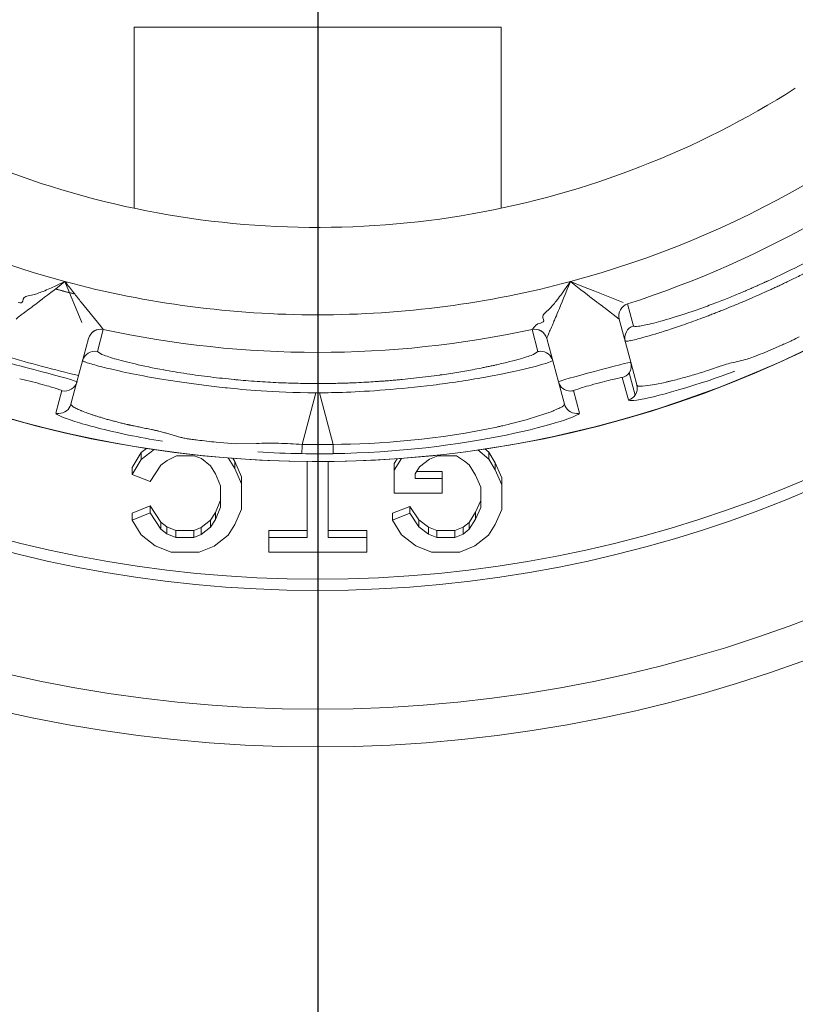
# Model space of a CAD drawing. Extents: x 0 to 283, y -463 to 196.
# Tile 22 of 35: x 232.7 to 234.25, y 103.49 to 105.45. Entities that reach past the tile are written whole.
import ezdxf

# ---------------------------------------------------------------- set-up
doc = ezdxf.new("R2010")
doc.units = 0
doc.linetypes.add('CENTER', pattern=[12, 8, -1, 2, -1])
doc.layers.get('DEFPOINTS').update_dxf_attribs({"linetype": 'CONTINUOUS'})
doc.layers.add('CTR', color=7, linetype='CENTER')
doc.layers.add('DIM', color=7, linetype='CONTINUOUS')
doc.layers.add('TANGENT EDGES', color=7, linetype='CONTINUOUS', lineweight=0)
doc.layers.add('VISIBLE', color=255, linetype='CONTINUOUS', lineweight=0)
doc.styles.add('SANSSERIF', font='sanss___.ttf')
doc.dimstyles.new('ISO-25$0', dxfattribs={"dimtxt": 2.5, "dimasz": 2.5, "dimexe": 1.25, "dimexo": 1, "dimgap": 0.6, "dimtad": 1, "dimdec": 1, "dimzin": 9, "dimdsep": 46, "dimtxsty": 'SANSSERIF', "dimcen": 0.75, "dimadec": 1, "dimazin": 0, "dimtfac": 1, "dimtdec": 1, "dimtmove": 0, "dimatfit": 3, "dimfxl": 1, "dimarcsym": 0})
doc.dimstyles.new('ISO-25$3', dxfattribs={"dimtxt": 2.5, "dimasz": 2.5, "dimexe": 1.25, "dimexo": 1, "dimgap": 0.6, "dimtad": 1, "dimtih": 1, "dimtoh": 1, "dimdec": 1, "dimzin": 9, "dimdsep": 46, "dimtxsty": 'SANSSERIF', "dimcen": 0.75, "dimadec": 1, "dimazin": 0, "dimtfac": 1, "dimtdec": 1, "dimtofl": 0, "dimtmove": 0, "dimatfit": 3, "dimfxl": 1, "dimarcsym": 0})

# ---------------------------------------------------------------- blocks, each defined once
blk = doc.blocks.new('*D17')
at = {"layer": 'DEFPOINTS', "color": 0, "transparency": 16777216}
for p in [(254.048, 118.1119), (174.1974, 98.6119), (222.798, 98.6119)]:
    blk.add_point(p, dxfattribs=at)
at = {"layer": 'DIM', "color": 0, "lineweight": -2, "transparency": 16777216}
for p, q in [((253.048, 118.1119), (172.9474, 118.1119)), ((174.1974, 115.6119), (174.1974, 101.1119)), ((221.798, 98.6119), (172.9474, 98.6119))]:
    blk.add_line(p, q, dxfattribs=at)
at = {"layer": 'DIM', "color": 0, "transparency": 16777216}
for points in [[(173.7808, 115.6119), (174.6141, 115.6119), (174.1974, 118.1119)], [(173.7808, 101.1119), (174.6141, 101.1119), (174.1974, 98.6119)]]:
    blk.add_solid(points, dxfattribs=at)
at = {"layer": 'DIM', "color": 0, "transparency": 16777216, "insert": (172.3097, 108.3619), "char_height": 2.5, "attachment_point": 5, "rotation": 90, "style": 'SANSSERIF'}
blk.add_mtext('78', dxfattribs=at)
blk = doc.blocks.new('*D20')
at = {"layer": 'DEFPOINTS', "color": 0, "transparency": 16777216}
for p in [(233.298, 106.8119), (263.898, 90.0119), (272.3362, 90.0119)]:
    blk.add_point(p, dxfattribs=at)
at = {"layer": 'DIM', "color": 0, "lineweight": -2, "transparency": 16777216}
for p, q in [((234.298, 106.8119), (273.5862, 106.8119)), ((272.3362, 104.3119), (272.3362, 92.5119)), ((264.898, 90.0119), (273.5862, 90.0119))]:
    blk.add_line(p, q, dxfattribs=at)
at = {"layer": 'DIM', "color": 0, "transparency": 16777216}
for points in [[(271.9195, 104.3119), (272.7529, 104.3119), (272.3362, 106.8119)], [(271.9195, 92.5119), (272.7529, 92.5119), (272.3362, 90.0119)]]:
    blk.add_solid(points, dxfattribs=at)
at = {"layer": 'DIM', "color": 0, "transparency": 16777216, "insert": (270.4468, 98.4119), "char_height": 2.5, "attachment_point": 5, "rotation": 90, "style": 'SANSSERIF'}
blk.add_mtext('67.2', dxfattribs=at)
blk = doc.blocks.new('*D23')
at = {"layer": 'DEFPOINTS', "color": 0, "transparency": 16777216}
for p in [(233.298, 106.8119), (222.798, 90.0119), (222.798, 82.5177)]:
    blk.add_point(p, dxfattribs=at)
at = {"layer": 'DIM', "color": 0, "lineweight": -2, "transparency": 16777216}
for p, q in [((233.298, 105.8119), (233.298, 81.2677)), ((222.798, 89.0119), (222.798, 81.2677)), ((230.798, 82.5177), (225.298, 82.5177))]:
    blk.add_line(p, q, dxfattribs=at)
at = {"layer": 'DIM', "color": 0, "transparency": 16777216}
for points in [[(225.298, 82.9344), (225.298, 82.1011), (222.798, 82.5177)], [(230.798, 82.9344), (230.798, 82.1011), (233.298, 82.5177)]]:
    blk.add_solid(points, dxfattribs=at)
at = {"layer": 'DIM', "color": 0, "transparency": 16777216, "insert": (228.048, 84.3677), "char_height": 2.5, "attachment_point": 5, "style": 'SANSSERIF'}
blk.add_mtext('42', dxfattribs=at)
blk = doc.blocks.new('*D24')
at = {"layer": 'DEFPOINTS', "color": 0, "transparency": 16777216}
for p in [(231.7187, 109.1392), (234.8772, 104.4846)]:
    blk.add_point(p, dxfattribs=at)
at = {"layer": 'DIM', "color": 0, "lineweight": -2, "transparency": 16777216}
for p, q in [((233.298, 106.0619), (233.298, 107.5619)), ((232.548, 106.8119), (234.048, 106.8119)), ((239.3819, 97.8464), (236.281, 102.416)), ((249.0765, 97.8464), (239.3819, 97.8464))]:
    blk.add_line(p, q, dxfattribs=at)
at = {"layer": 'DIM', "color": 0, "transparency": 16777216}
blk.add_solid([(236.6258, 102.6499), (235.9362, 102.182), (234.8772, 104.4846)], dxfattribs=at)
at = {"layer": 'DIM', "color": 0, "transparency": 16777216, "insert": (244.5292, 99.753), "char_height": 2.5, "attachment_point": 5, "style": 'SANSSERIF'}
blk.add_mtext('∅22.5', dxfattribs=at)

msp = doc.modelspace()

# ---------------------------------------------------------------- linework, layer by layer
at = {"layer": 'CTR', "ltscale": 0.25}
msp.add_line((233.298, 112.5585), (233.298, 101.0653), dxfattribs=at)
at = {"layer": 'TANGENT EDGES'}
for p, q in [((233.9003, 104.8538), (233.9002, 104.8539)), ((232.87, 104.833), (232.8582, 104.7889)), ((233.726, 104.8331), (233.726, 104.833)), ((233.7378, 104.7889), (233.726, 104.833)), ((233.7554, 104.8151), (233.7554, 104.815)), ((232.8668, 104.7834), (232.8582, 104.7889)), ((233.7378, 104.7889), (233.7289, 104.7832)), ((233.9198, 104.7467), (233.9318, 104.7019)), ((233.9062, 104.737), (233.9184, 104.6923)), ((232.7873, 104.7109), (232.7755, 104.666)), ((233.2945, 104.7065), (233.2669, 104.6036)), ((233.2945, 104.7065), (233.3015, 104.7065)), ((233.3291, 104.6036), (233.3015, 104.7065)), ((233.8205, 104.666), (233.8087, 104.7109)), ((233.3288, 104.5851), (233.3291, 104.6036)), ((233.298, 104.3885), (233.298, 104.3342))]:
    msp.add_line(p, q, dxfattribs=at)
for centre, radius, start, end in [((233.298, 106.8119), 2.2424, 180, 325), ((233.298, 106.8119), 2.4777, 183.7604, 270), ((233.298, 106.8119), 2.4777, 270, 356.2396), ((233.298, 106.8119), 1.9496, 225, 255), ((233.298, 106.8119), 1.9496, 285, 315), ((233.298, 106.8119), 1.9496, 255, 270), ((233.298, 106.8119), 1.9496, 270, 285), ((233.9244, 104.8604), 0.025, 107.7949, 195), ((233.9244, 104.8603), 0.025, 107.7863, 195), ((232.8647, 104.8085), 0.025, 77.7661, 164.9999), ((233.298, 106.8119), 2.0246, 257.7949, 282.2051), ((233.7313, 104.8087), 0.025, 15, 102.1871), ((233.7313, 104.8085), 0.025, 15, 102.2035), ((232.8529, 104.7645), 0.025, 77.7665, 164.9989), ((233.7431, 104.7645), 0.025, 15.0157, 89.9623), ((233.8993, 104.761), 0.025, 325, 15), ((233.8993, 104.761), 0.025, 286.0252, 325), ((232.7933, 104.7351), 0.025, 256.025, 345), ((233.298, 106.8119), 2.0869, 269.9044, 270.0956), ((233.8027, 104.7351), 0.025, 195, 269.9999), ((233.8025, 104.7372), 0.0271, 270.4702, 283.3442), ((233.9113, 104.7162), 0.025, 325.0125, 14.9478), ((232.7813, 104.6903), 0.025, 270.0388, 344.9449)]:
    msp.add_arc(centre, radius, start, end, dxfattribs=at)
for centre, major_axis, ratio, start_param, end_param in [((233.331, 104.7475), (-0.4691, 0.0453), 0.085481, 0.567883, 0.766747), ((233.2874, 104.7667), (0.4374, 0.0281), 0.11442, 5.474413, 5.524864), ((233.2674, 104.61), (-0.0006, -0.025), 0.015547, -1.308973, -0.033514), ((233.298, 106.6387), (2.1072, 0), 0.965926, -1.585559, -1.556034)]:
    msp.add_ellipse(centre, major_axis=major_axis, ratio=ratio, start_param=start_param, end_param=end_param, dxfattribs=at)
for points, knots in [([(232.8288, 104.771), (232.8287, 104.7708), (232.8288, 104.7705), (232.8304, 104.7696), (232.8312, 104.7692), (232.8332, 104.7684), (232.8339, 104.7681), (232.8357, 104.7674), (232.8373, 104.7669), (232.8435, 104.7649), (232.8533, 104.762), (232.8879, 104.753), (232.9233, 104.745), (232.9874, 104.7335), (233.0111, 104.7297), (233.0492, 104.7244), (233.0689, 104.7218), (233.0895, 104.7194), (233.1034, 104.7178), (233.1135, 104.7167), (233.1495, 104.713), (233.2072, 104.7073), (233.2945, 104.7065)], [0, 0, 0, 0, 0.0625, 0.0625, 0.09375, 0.09375, 0.109375, 0.109375, 0.125, 0.125, 0.25, 0.25, 0.5, 0.5, 0.625, 0.625, 0.6875, 0.71875, 0.71875, 0.75, 0.75, 1, 1, 1, 1]), ([(233.3015, 104.7065), (233.329, 104.7067), (233.3743, 104.7078), (233.4622, 104.7147), (233.4946, 104.7178), (233.5453, 104.7241), (233.5625, 104.7265), (233.5881, 104.7303), (233.5966, 104.7317), (233.6135, 104.7344), (233.6244, 104.7364), (233.7203, 104.7537), (233.7679, 104.7685), (233.7672, 104.771)], [0, 0, 0, 0, 0.25, 0.25, 0.375, 0.375, 0.4375, 0.4375, 0.46875, 0.46875, 0.5, 0.5, 1, 1, 1, 1]), ([(233.7031, 104.7746), (233.6969, 104.7728), (233.6897, 104.7709), (233.6818, 104.7689), (233.6778, 104.7679), (233.6737, 104.7668), (233.6693, 104.7658), (233.6649, 104.7648), (233.6604, 104.7637), (233.6556, 104.7626), (233.6532, 104.7621), (233.6508, 104.7615), (233.6483, 104.761), (233.6458, 104.7605), (233.6432, 104.7599), (233.6406, 104.7594), (233.6381, 104.7588), (233.6354, 104.7583), (233.6327, 104.7577), (233.63, 104.7571), (233.6273, 104.7566), (233.6245, 104.756), (233.6189, 104.7549), (233.6132, 104.7538), (233.6072, 104.7527)], [0.25, 0.25, 0.25, 0.25, 0.3214286, 0.3214286, 0.3214286, 0.3571429, 0.3571429, 0.3571429, 0.3928571, 0.3928571, 0.3928571, 0.4107143, 0.4107143, 0.4107143, 0.4285714, 0.4285714, 0.4285714, 0.4464286, 0.4464286, 0.4464286, 0.4642857, 0.4642857, 0.4642857, 0.5, 0.5, 0.5, 0.5]), ([(234.128, 104.7672), (234.1236, 104.7662), (234.1188, 104.7649), (234.1115, 104.7628), (234.109, 104.7621), (234.1039, 104.7605), (234.099, 104.7589), (234.0979, 104.7585), (234.0951, 104.7575), (234.0879, 104.7551), (234.085, 104.7541), (234.0783, 104.7518), (234.0724, 104.7499), (234.0617, 104.7464), (234.0511, 104.7431), (234.0342, 104.7382), (234.0256, 104.7358), (234.0127, 104.7325), (234.0084, 104.7314), (234.002, 104.7298), (233.9999, 104.7293), (233.9957, 104.7284), (233.9954, 104.7283), (233.9302, 104.714), (233.9357, 104.7215), (233.9354, 104.7227)], [0.4375, 0.4375, 0.4375, 0.4375, 0.46875, 0.46875, 0.484375, 0.484375, 0.5, 0.5, 0.53125, 0.53125, 0.546875, 0.546875, 0.5625, 0.5625, 0.625, 0.625, 0.6875, 0.6875, 0.71875, 0.71875, 0.734375, 0.734375, 0.75, 0.75, 0.9999558, 0.9999558, 0.9999558, 0.9999558]), ([(232.9943, 104.6263), (232.993, 104.6267), (232.9916, 104.6271), (232.9901, 104.6275), (232.9887, 104.6279), (232.9872, 104.6283), (232.9857, 104.6287), (232.9842, 104.6291), (232.9826, 104.6295), (232.981, 104.6299), (232.9803, 104.6301), (232.9795, 104.6303), (232.9786, 104.6305), (232.9778, 104.6307), (232.977, 104.6309), (232.9762, 104.6311), (232.9754, 104.6313), (232.9745, 104.6315), (232.9737, 104.6316), (232.9729, 104.6318), (232.972, 104.632), (232.9712, 104.6322), (232.9703, 104.6324), (232.9694, 104.6326), (232.9686, 104.6328), (232.9677, 104.633), (232.9668, 104.6331), (232.9659, 104.6333), (232.9641, 104.6337), (232.9621, 104.6341), (232.9602, 104.6345), (232.9582, 104.6349), (232.9563, 104.6353), (232.9545, 104.6356), (232.9526, 104.636), (232.9508, 104.6364), (232.949, 104.6367), (232.9473, 104.6371), (232.9455, 104.6375), (232.9438, 104.6378), (232.9404, 104.6385), (232.9372, 104.6392), (232.934, 104.6398), (232.9325, 104.6402), (232.931, 104.6405), (232.9295, 104.6408), (232.9287, 104.641), (232.928, 104.6411), (232.9272, 104.6413), (232.9265, 104.6414), (232.9258, 104.6416), (232.9251, 104.6417), (232.9244, 104.6419), (232.9237, 104.642), (232.923, 104.6422), (232.9226, 104.6423), (232.9223, 104.6424), (232.9219, 104.6424), (232.9216, 104.6425), (232.9212, 104.6426), (232.9209, 104.6427), (232.9202, 104.6428), (232.9196, 104.643), (232.9189, 104.6431), (232.9182, 104.6433), (232.9176, 104.6434), (232.9169, 104.6435), (232.9156, 104.6438), (232.9144, 104.6441), (232.9131, 104.6444), (232.9119, 104.6447), (232.9107, 104.645), (232.9095, 104.6453), (232.9072, 104.6458), (232.9042, 104.6466), (232.9013, 104.6473), (232.8983, 104.6481), (232.8954, 104.6488), (232.8925, 104.6496), (232.8897, 104.6503), (232.8868, 104.6511), (232.884, 104.6519), (232.8813, 104.6526), (232.8785, 104.6534), (232.8758, 104.6541), (232.8745, 104.6545), (232.8731, 104.6549), (232.8718, 104.6553), (232.8705, 104.6557), (232.8692, 104.6561), (232.8679, 104.6565), (232.8653, 104.6572), (232.8628, 104.658), (232.8603, 104.6588), (232.8578, 104.6595), (232.8555, 104.6602), (232.8535, 104.6609), (232.8514, 104.6616), (232.8494, 104.6622), (232.8474, 104.6629), (232.8454, 104.6636), (232.8434, 104.6643), (232.8414, 104.665), (232.8375, 104.6664), (232.8337, 104.6678), (232.83, 104.6692), (232.8282, 104.6699), (232.8265, 104.6707), (232.8248, 104.6714), (232.8231, 104.6721), (232.8215, 104.6728), (232.82, 104.6734), (232.817, 104.6748), (232.8143, 104.6761), (232.812, 104.6774), (232.8076, 104.6799), (232.805, 104.6821), (232.8054, 104.6838)], [0.4375, 0.4375, 0.4375, 0.4375, 0.4475446, 0.4475446, 0.4475446, 0.4575893, 0.4575893, 0.4575893, 0.4676339, 0.4676339, 0.4676339, 0.4726562, 0.4726562, 0.4726562, 0.4776786, 0.4776786, 0.4776786, 0.4827009, 0.4827009, 0.4827009, 0.4877232, 0.4877232, 0.4877232, 0.4927455, 0.4927455, 0.4927455, 0.4977679, 0.4977679, 0.4977679, 0.5078125, 0.5078125, 0.5078125, 0.5178571, 0.5178571, 0.5178571, 0.5279018, 0.5279018, 0.5279018, 0.5379464, 0.5379464, 0.5379464, 0.5580357, 0.5580357, 0.5580357, 0.5680804, 0.5680804, 0.5680804, 0.5731027, 0.5731027, 0.5731027, 0.578125, 0.578125, 0.578125, 0.5831473, 0.5831473, 0.5831473, 0.5856585, 0.5856585, 0.5856585, 0.5881696, 0.5881696, 0.5881696, 0.593192, 0.593192, 0.593192, 0.5982143, 0.5982143, 0.5982143, 0.6082589, 0.6082589, 0.6082589, 0.6183036, 0.6183036, 0.6183036, 0.6383929, 0.6383929, 0.6383929, 0.6584821, 0.6584821, 0.6584821, 0.6785714, 0.6785714, 0.6785714, 0.6986607, 0.6986607, 0.6986607, 0.7087054, 0.7087054, 0.7087054, 0.71875, 0.71875, 0.71875, 0.7388393, 0.7388393, 0.7388393, 0.7589286, 0.7589286, 0.7589286, 0.7790179, 0.7790179, 0.7790179, 0.7991071, 0.7991071, 0.7991071, 0.8392857, 0.8392857, 0.8392857, 0.859375, 0.859375, 0.859375, 0.8794643, 0.8794643, 0.8794643, 0.9196429, 0.9196429, 0.9196429, 0.9999907, 0.9999907, 0.9999907, 0.9999907]), ([(233.7906, 104.6838), (233.7907, 104.6834), (233.7907, 104.6828), (233.7892, 104.6811), (233.7884, 104.6804), (233.7865, 104.6791), (233.7858, 104.6787), (233.784, 104.6776), (233.7825, 104.6768), (233.779, 104.6751), (233.7755, 104.6735), (233.7689, 104.6707), (233.7654, 104.6693), (233.7613, 104.6678), (233.7584, 104.6667), (233.758, 104.6666), (233.7346, 104.6583), (233.7101, 104.6515), (233.6818, 104.6443), (233.6737, 104.6423), (233.6645, 104.6402), (233.6619, 104.6396), (233.6588, 104.6389), (233.658, 104.6387), (233.6565, 104.6384), (233.6588, 104.6389), (233.547, 104.614), (233.4159, 104.6035), (233.3291, 104.6036)], [0, 0, 0, 0, 0.0625, 0.0625, 0.09375, 0.09375, 0.109375, 0.109375, 0.125, 0.125, 0.1875, 0.1875, 0.21875, 0.234375, 0.234375, 0.25, 0.25, 0.375, 0.375, 0.4375, 0.4375, 0.46875, 0.46875, 0.484375, 0.484375, 0.5, 0.5, 1, 1, 1, 1]), ([(233.3288, 104.5851), (233.4548, 104.5868), (233.5819, 104.6028), (233.7666, 104.6414), (233.8211, 104.6609), (233.8205, 104.666)], [-1, -1, -1, -1, -0.5, -0.5, 0, 0, 0, 0])]:
    msp.add_open_spline(points, degree=3, knots=knots, dxfattribs=at)
for points in [[(233.8147, 104.6653), (233.8038, 104.6653), (233.7934, 104.6733), (233.7906, 104.6838)], [(232.8128, 104.6495), (232.7881, 104.6574), (232.7752, 104.6634), (232.7755, 104.666)], [(232.9205, 104.6223), (232.8737, 104.6321), (232.8374, 104.6417), (232.8128, 104.6495)]]:
    msp.add_open_spline(points, degree=3, dxfattribs=at)
at = {"layer": 'VISIBLE'}
for p, q in [((232.9317, 105.4369), (232.9317, 105.0751)), ((233.6642, 105.4369), (232.9317, 105.4369)), ((233.6642, 105.0751), (233.6642, 105.4369)), ((232.7663, 104.9163), (232.7751, 104.9203)), ((232.7751, 104.9203), (232.7934, 104.9287)), ((232.7934, 104.9287), (232.8273, 104.8469)), ((233.791, 104.9122), (233.8026, 104.9287)), ((233.8288, 104.9183), (233.8026, 104.9287)), ((233.7853, 104.9044), (233.791, 104.9122)), ((233.8513, 104.9094), (233.8288, 104.9183)), ((233.9081, 104.8872), (233.8513, 104.9094)), ((232.7092, 104.8897), (232.7099, 104.8936)), ((232.7099, 104.8936), (232.7118, 104.8968)), ((232.8259, 104.8875), (232.8641, 104.8403)), ((233.9168, 104.8841), (233.9167, 104.8842)), ((233.9168, 104.8841), (233.9286, 104.84)), ((233.9002, 104.8539), (233.8728, 104.8748)), ((233.732, 104.8397), (233.7328, 104.8413)), ((233.7328, 104.8413), (233.7373, 104.8445)), ((233.7373, 104.8445), (233.7427, 104.846)), ((233.7478, 104.8566), (233.7479, 104.8603)), ((233.7492, 104.8529), (233.7478, 104.8566)), ((233.9234, 104.7675), (233.9003, 104.8538)), ((232.8641, 104.8403), (232.87, 104.8331)), ((232.87, 104.8331), (232.87, 104.833)), ((233.726, 104.8331), (233.7311, 104.8383)), ((233.7311, 104.8383), (233.732, 104.8397)), ((232.8174, 104.7286), (232.8406, 104.815)), ((232.8406, 104.8151), (232.8406, 104.815)), ((233.7786, 104.7286), (233.7554, 104.815)), ((234.2243, 104.8018), (234.1906, 104.7873)), ((233.9354, 104.7227), (233.9234, 104.7675)), ((232.7371, 104.7262), (232.703, 104.7347)), ((232.8054, 104.6838), (232.8174, 104.7286)), ((233.5419, 104.7421), (233.4665, 104.7332)), ((233.7906, 104.6838), (233.7786, 104.7286)), ((233.8087, 104.7109), (233.8213, 104.7155)), ((233.9354, 104.7227), (233.9354, 104.7227)), ((232.8054, 104.6838), (232.8054, 104.6838)), ((233.0246, 104.6176), (232.9943, 104.6263)), ((233.1339, 104.6046), (233.0951, 104.6079)), ((233.1756, 104.6053), (233.1339, 104.6046)), ((232.9457, 104.5872), (232.9274, 104.5576)), ((232.9565, 104.5956), (232.9457, 104.5872)), ((232.9714, 104.5933), (232.9457, 104.5733)), ((232.9457, 104.5733), (232.9457, 104.5872)), ((233.0954, 104.5955), (233.0954, 104.5955)), ((233.1158, 104.5935), (233.1158, 104.5935)), ((233.6395, 104.5742), (233.618, 104.5924)), ((233.6395, 104.5881), (233.632, 104.5944)), ((233.6526, 104.5668), (233.6395, 104.5881)), ((233.6395, 104.5881), (233.6395, 104.5742)), ((232.9457, 104.5733), (232.9274, 104.5437)), ((232.9848, 104.5619), (232.9973, 104.5716)), ((232.9973, 104.5716), (233.0162, 104.5808)), ((233.0162, 104.5808), (233.0516, 104.5808)), ((233.0516, 104.5808), (233.0659, 104.5751)), ((233.0659, 104.5751), (233.0841, 104.5604)), ((233.1324, 104.5555), (233.1195, 104.5765)), ((233.1324, 104.5693), (233.1285, 104.5758)), ((233.1324, 104.5693), (233.1324, 104.5555)), ((233.1456, 104.5386), (233.1324, 104.5693)), ((233.2773, 104.5695), (233.2773, 104.4179)), ((233.319, 104.4179), (233.319, 104.5695)), ((233.4653, 104.5755), (233.4506, 104.5518)), ((233.4564, 104.575), (233.4506, 104.5656)), ((233.4654, 104.5757), (233.4653, 104.5755)), ((233.4653, 104.5757), (233.4653, 104.5755)), ((233.5011, 104.5585), (233.521, 104.5742)), ((233.521, 104.5742), (233.5381, 104.5808)), ((233.5381, 104.5808), (233.5749, 104.5808)), ((233.5749, 104.5808), (233.591, 104.5698)), ((233.591, 104.5698), (233.6006, 104.5625)), ((233.6526, 104.553), (233.6395, 104.5742)), ((233.6526, 104.5668), (233.6526, 104.553)), ((233.6657, 104.5369), (233.6526, 104.5668)), ((232.9274, 104.5576), (232.9274, 104.5437)), ((232.9634, 104.5296), (232.9848, 104.5619)), ((233.0841, 104.5604), (233.0939, 104.545)), ((233.1456, 104.5247), (233.1324, 104.5555)), ((233.4506, 104.5656), (233.4506, 104.5518)), ((233.4506, 104.5518), (233.4506, 104.5061)), ((233.4924, 104.5449), (233.5011, 104.5585)), ((233.5469, 104.5493), (233.4952, 104.5493)), ((233.5469, 104.5493), (233.5469, 104.5354)), ((233.6006, 104.5625), (233.6133, 104.5423)), ((233.6657, 104.523), (233.6526, 104.553)), ((232.9274, 104.5437), (232.9634, 104.5296)), ((233.0939, 104.545), (233.1039, 104.5205)), ((233.1456, 104.5386), (233.1456, 104.5247)), ((233.4924, 104.5354), (233.4924, 104.5449)), ((233.5469, 104.5354), (233.4924, 104.5354)), ((233.5469, 104.5061), (233.5469, 104.5354)), ((233.6133, 104.5423), (233.624, 104.5179)), ((233.6657, 104.5369), (233.6657, 104.523)), ((233.1039, 104.5205), (233.1039, 104.4782)), ((233.1456, 104.4741), (233.1456, 104.5247)), ((233.624, 104.5179), (233.624, 104.4775)), ((233.6657, 104.4732), (233.6657, 104.523)), ((233.1039, 104.4921), (233.0937, 104.4677)), ((233.4506, 104.5061), (233.5469, 104.5061)), ((233.624, 104.4914), (233.6134, 104.4682)), ((232.9634, 104.4805), (232.9274, 104.4664)), ((232.9634, 104.4805), (232.9634, 104.4666)), ((232.9848, 104.4483), (232.9634, 104.4805)), ((233.0937, 104.4677), (233.0839, 104.4524)), ((233.1039, 104.4782), (233.0937, 104.4538)), ((233.0937, 104.4677), (233.0937, 104.4538)), ((233.1324, 104.4433), (233.1456, 104.4741)), ((233.4822, 104.4798), (233.4473, 104.4663)), ((233.5003, 104.4531), (233.4822, 104.4798)), ((233.4822, 104.4659), (233.4822, 104.4798)), ((233.6134, 104.4682), (233.6007, 104.4478)), ((233.624, 104.4775), (233.6134, 104.4543)), ((233.6134, 104.4682), (233.6134, 104.4543)), ((233.6526, 104.4433), (233.6657, 104.4732)), ((232.9634, 104.4666), (232.9274, 104.4525)), ((232.9274, 104.4664), (232.9274, 104.4525)), ((232.9274, 104.4525), (232.9457, 104.423)), ((232.9848, 104.4344), (232.9634, 104.4666)), ((232.9968, 104.439), (232.9848, 104.4483)), ((232.9848, 104.4483), (232.9848, 104.4344)), ((233.0839, 104.4524), (233.0653, 104.4376)), ((233.0937, 104.4538), (233.0839, 104.4385)), ((233.0839, 104.4524), (233.0839, 104.4385)), ((233.4473, 104.4663), (233.4473, 104.4524)), ((233.4822, 104.4659), (233.4473, 104.4524)), ((233.4473, 104.4524), (233.4657, 104.4226)), ((233.5003, 104.4392), (233.4822, 104.4659)), ((233.5003, 104.4531), (233.5003, 104.4392)), ((233.5194, 104.4382), (233.5003, 104.4531)), ((233.6007, 104.4478), (233.5886, 104.4384)), ((233.6134, 104.4543), (233.6007, 104.4339)), ((233.6007, 104.4478), (233.6007, 104.4339)), ((232.9968, 104.4251), (232.9848, 104.4344)), ((233.0148, 104.4318), (232.9968, 104.439)), ((232.9968, 104.439), (232.9968, 104.4251)), ((233.0148, 104.4318), (233.0148, 104.4179)), ((233.0507, 104.4318), (233.0148, 104.4318)), ((233.0653, 104.4376), (233.0507, 104.4318)), ((233.0507, 104.4318), (233.0507, 104.4179)), ((233.0839, 104.4385), (233.0653, 104.4237)), ((233.0653, 104.4376), (233.0653, 104.4237)), ((233.1194, 104.422), (233.1324, 104.4433)), ((233.2002, 104.4318), (233.2002, 104.4179)), ((233.2773, 104.4318), (233.2002, 104.4318)), ((233.396, 104.4318), (233.319, 104.4318)), ((233.396, 104.4318), (233.396, 104.4179)), ((233.5194, 104.4244), (233.5003, 104.4392)), ((233.5194, 104.4382), (233.5194, 104.4244)), ((233.5362, 104.4318), (233.5194, 104.4382)), ((233.5362, 104.4318), (233.5362, 104.4179)), ((233.5722, 104.4318), (233.5362, 104.4318)), ((233.5886, 104.4384), (233.5722, 104.4318)), ((233.5722, 104.4318), (233.5722, 104.4179)), ((233.5886, 104.4384), (233.5886, 104.4245)), ((233.6007, 104.4339), (233.5886, 104.4245)), ((233.6394, 104.4219), (233.6526, 104.4433)), ((232.9457, 104.423), (232.9736, 104.4012)), ((233.0148, 104.4179), (232.9968, 104.4251)), ((233.0507, 104.4179), (233.0148, 104.4179)), ((233.0653, 104.4237), (233.0507, 104.4179)), ((233.0916, 104.4002), (233.1194, 104.422)), ((233.2773, 104.4179), (233.2002, 104.4179)), ((233.2002, 104.4179), (233.2002, 104.3885)), ((233.396, 104.4179), (233.319, 104.4179)), ((233.396, 104.3885), (233.396, 104.4179)), ((233.4657, 104.4226), (233.4937, 104.4007)), ((233.5362, 104.4179), (233.5194, 104.4244)), ((233.5722, 104.4179), (233.5362, 104.4179)), ((233.5886, 104.4245), (233.5722, 104.4179)), ((233.6117, 104.4007), (233.6394, 104.4219)), ((232.9736, 104.4012), (233.0054, 104.3885)), ((233.0617, 104.3885), (233.0916, 104.4002)), ((233.4937, 104.4007), (233.5254, 104.3885)), ((233.5818, 104.3885), (233.6117, 104.4007)), ((233.0054, 104.3885), (233.0617, 104.3885)), ((233.2002, 104.3885), (233.396, 104.3885)), ((233.5254, 104.3885), (233.5818, 104.3885))]:
    msp.add_line(p, q, dxfattribs=at)
for radius in [2.8125, 2.7375]:
    msp.add_circle((233.298, 106.8119), radius, dxfattribs=at)
for centre, radius, start, end in [((233.298, 106.8119), 2.2425, 180, 0), ((233.298, 106.8119), 2.5, 183.7269, 270), ((233.298, 106.8119), 2.5, 270, 356.2731), ((233.2999, 106.8081), 1.7707, 291.2364, 302.5136), ((233.298, 106.8119), 2.0246, 287.7949, 312.2051), ((233.2967, 106.8078), 1.7707, 246.2364, 257.5136), ((233.2991, 106.8078), 1.7707, 279.9864, 291.2636), ((233.2975, 106.8076), 1.7707, 257.4864, 268.7636), ((233.2983, 106.8076), 1.7707, 268.7364, 280.0136), ((232.8647, 104.8087), 0.025, 77.7949, 165), ((233.9363, 104.8162), 0.025, 107.7465, 194.9982), ((233.7431, 104.7646), 0.0249, 90.0597, 102.2873), ((233.298, 106.8119), 2.125, 252.9774, 257.0226), ((233.9113, 104.7162), 0.025, 14.9478, 14.9877), ((232.7813, 104.6903), 0.025, 344.9449, 344.9849), ((233.9113, 104.7162), 0.0249, 286.5956, 325.0333), ((232.7813, 104.6901), 0.0247, 256.4849, 269.9906), ((233.8147, 104.6894), 0.0241, 270.0294, 283.8751), ((233.298, 106.8166), 2.2318, 269.199, 270.7904)]:
    msp.add_arc(centre, radius, start, end, dxfattribs=at)
for centre, major_axis, ratio, start_param, end_param in [((234.2982, 105.0808), (-0.3752, -0.2117), 0.20425, 1.182049, 1.378483), ((232.782, 104.9194), (-0.1256, 0.1578), 0.073145, 4.572789, 4.713131), ((232.8033, 104.9323), (0.1099, -0.1423), 0.054609, -1.431124, -1.293211), ((234.3576, 105.04), (-0.4272, -0.1945), 0.085523, 0.565198, 0.765422), ((234.406, 105.0126), (-0.4772, -0.1723), 0.043182, 0.187689, 0.375487), ((234.3718, 105.0214), (-0.4409, -0.1795), 0.058779, 0.371684, 0.567779), ((234.4392, 104.9999), (-0.5106, -0.1598), 0.035378, 0.001485, 0.187021), ((234.4108, 104.977), (-0.4987, -0.1672), 0.022988, -0.000811, 0.194091), ((234.4208, 104.9837), (-0.5089, -0.1738), 0.025088, 0.193013, 0.377664), ((233.3593, 104.6993), (-0.5008, 0.0898), 0.043108, 0.19027, 0.377794), ((233.2414, 104.7006), (0.496, 0.0884), 0.043377, -0.381429, -0.19284), ((233.3318, 104.725), (-0.4706, 0.0644), 0.059221, 0.374107, 0.569792), ((233.3013, 104.7769), (0.4174, 0.0194), 0.133691, 5.320538, 5.423739), ((233.3009, 104.7725), (0.418, 0.0222), 0.125738, 5.423288, 5.475294), ((233.275, 104.572), (-0.4799, 0.0597), 0.030048, -1.18294, -1.098821), ((233.25, 104.2909), (-0.478, 0.0497), 0.650999, -1.440633, -1.347314), ((233.2617, 104.3991), (-0.5122, 0.0385), 0.397758, -1.551128, -1.45955)]:
    msp.add_ellipse(centre, major_axis=major_axis, ratio=ratio, start_param=start_param, end_param=end_param, dxfattribs=at)
for points, knots in [([(234.1908, 104.9074), (234.1927, 104.9082), (234.1946, 104.9091), (234.1967, 104.91), (234.1978, 104.9105), (234.1988, 104.911), (234.2, 104.9115), (234.2011, 104.912), (234.2022, 104.9126), (234.2034, 104.9131), (234.2058, 104.9142), (234.2083, 104.9153), (234.2109, 104.9166), (234.2135, 104.9178), (234.2163, 104.9191), (234.2192, 104.9204), (234.2221, 104.9218), (234.2252, 104.9233), (234.2284, 104.9248), (234.2315, 104.9263), (234.2349, 104.9279), (234.2383, 104.9296), (234.2418, 104.9312), (234.2454, 104.933), (234.2491, 104.9348), (234.2529, 104.9367), (234.2567, 104.9386), (234.2608, 104.9406), (234.2648, 104.9426), (234.2689, 104.9447), (234.2732, 104.9469), (234.2775, 104.9491), (234.282, 104.9514), (234.2865, 104.9537), (234.2911, 104.9561), (234.2958, 104.9585), (234.3006, 104.9611), (234.3055, 104.9637), (234.3104, 104.9663), (234.3155, 104.9691), (234.3257, 104.9746), (234.3364, 104.9805), (234.3476, 104.9868)], [0.75, 0.75, 0.75, 0.75, 0.7678571, 0.7678571, 0.7678571, 0.7767857, 0.7767857, 0.7767857, 0.7857143, 0.7857143, 0.7857143, 0.8035714, 0.8035714, 0.8035714, 0.8214286, 0.8214286, 0.8214286, 0.8392857, 0.8392857, 0.8392857, 0.8571429, 0.8571429, 0.8571429, 0.875, 0.875, 0.875, 0.8928571, 0.8928571, 0.8928571, 0.9107143, 0.9107143, 0.9107143, 0.9285714, 0.9285714, 0.9285714, 0.9464286, 0.9464286, 0.9464286, 0.9642857, 0.9642857, 0.9642857, 1, 1, 1, 1]), ([(232.7934, 104.9287), (232.7732, 104.9128), (232.7546, 104.8987), (232.737, 104.8852), (232.7326, 104.8819), (232.7277, 104.8782), (232.7264, 104.8772), (232.7244, 104.8757), (232.7263, 104.8771), (232.7106, 104.8655), (232.707, 104.863), (232.6988, 104.8563), (232.6962, 104.8543), (232.6958, 104.8539)], [0, 0, 0, 0, 0.25, 0.25, 0.375, 0.375, 0.4375, 0.4375, 0.5, 0.5, 0.75, 0.75, 1, 1, 1, 1]), ([(233.8026, 104.9287), (233.793, 104.9048), (233.784, 104.8833), (233.7755, 104.8628), (233.7733, 104.8577), (233.771, 104.8521), (233.7703, 104.8507), (233.7693, 104.8483), (233.7703, 104.8505), (233.7625, 104.8325), (233.7606, 104.8286), (233.7569, 104.8187), (233.7556, 104.8157), (233.7554, 104.8151)], [0, 0, 0, 0, 0.25, 0.25, 0.375, 0.375, 0.4375, 0.4375, 0.5, 0.5, 0.75, 0.75, 1, 1, 1, 1]), ([(234.196, 104.9296), (234.1959, 104.9296), (234.1957, 104.9295), (234.1956, 104.9294), (234.1954, 104.9294), (234.1952, 104.9293), (234.1951, 104.9292), (234.1949, 104.9291), (234.1947, 104.929), (234.1944, 104.9289), (234.1942, 104.9288), (234.194, 104.9287), (234.1937, 104.9286), (234.1935, 104.9285), (234.1932, 104.9284), (234.193, 104.9282), (234.1927, 104.9281), (234.1924, 104.928), (234.1921, 104.9279), (234.1915, 104.9276), (234.1909, 104.9273), (234.1902, 104.927), (234.1895, 104.9267), (234.1887, 104.9263), (234.1879, 104.9259), (234.1871, 104.9256), (234.1863, 104.9252), (234.1854, 104.9248), (234.1845, 104.9244), (234.1835, 104.9239), (234.1825, 104.9235), (234.1815, 104.923), (234.1804, 104.9226), (234.1793, 104.9221), (234.1771, 104.9211), (234.1747, 104.92), (234.172, 104.9188), (234.1707, 104.9183), (234.1694, 104.9177), (234.1679, 104.917), (234.1665, 104.9164), (234.1651, 104.9158), (234.1636, 104.9151), (234.1605, 104.9138), (234.1573, 104.9124), (234.1539, 104.911), (234.1506, 104.9095), (234.147, 104.908), (234.1432, 104.9064), (234.1395, 104.9048), (234.1356, 104.9032), (234.1315, 104.9015), (234.1274, 104.8998), (234.1232, 104.8981), (234.1188, 104.8964), (234.1145, 104.8946), (234.11, 104.8928), (234.1053, 104.891), (234.1007, 104.8892), (234.0959, 104.8873), (234.0911, 104.8855), (234.0814, 104.8818), (234.0713, 104.878), (234.061, 104.8744)], [0.25, 0.25, 0.25, 0.25, 0.2544643, 0.2544643, 0.2544643, 0.2589286, 0.2589286, 0.2589286, 0.2633929, 0.2633929, 0.2633929, 0.2678571, 0.2678571, 0.2678571, 0.2723214, 0.2723214, 0.2723214, 0.2767857, 0.2767857, 0.2767857, 0.2857143, 0.2857143, 0.2857143, 0.2946429, 0.2946429, 0.2946429, 0.3035714, 0.3035714, 0.3035714, 0.3125, 0.3125, 0.3125, 0.3214286, 0.3214286, 0.3214286, 0.3392857, 0.3392857, 0.3392857, 0.3482143, 0.3482143, 0.3482143, 0.3571429, 0.3571429, 0.3571429, 0.375, 0.375, 0.375, 0.3928571, 0.3928571, 0.3928571, 0.4107143, 0.4107143, 0.4107143, 0.4285714, 0.4285714, 0.4285714, 0.4464286, 0.4464286, 0.4464286, 0.4642857, 0.4642857, 0.4642857, 0.5, 0.5, 0.5, 0.5]), ([(234.0484, 104.8495), (234.0542, 104.8516), (234.0602, 104.8539), (234.0664, 104.8562), (234.0695, 104.8573), (234.0726, 104.8585), (234.0758, 104.8597), (234.0789, 104.8609), (234.0821, 104.8621), (234.0853, 104.8634), (234.0886, 104.8646), (234.0918, 104.8659), (234.0951, 104.8672), (234.0984, 104.8685), (234.1018, 104.8698), (234.1051, 104.8711), (234.1118, 104.8738), (234.1187, 104.8766), (234.1256, 104.8794), (234.1326, 104.8823), (234.1397, 104.8852), (234.1468, 104.8883), (234.1611, 104.8943), (234.1758, 104.9007), (234.1908, 104.9074)], [0.5, 0.5, 0.5, 0.5, 0.5357143, 0.5357143, 0.5357143, 0.5535714, 0.5535714, 0.5535714, 0.5714286, 0.5714286, 0.5714286, 0.5892857, 0.5892857, 0.5892857, 0.6071429, 0.6071429, 0.6071429, 0.6428571, 0.6428571, 0.6428571, 0.6785714, 0.6785714, 0.6785714, 0.75, 0.75, 0.75, 0.75]), ([(233.9494, 104.8175), (233.956, 104.8193), (233.9635, 104.8214), (233.9717, 104.8239), (233.9759, 104.8252), (233.9802, 104.8265), (233.9847, 104.828), (233.9893, 104.8294), (233.994, 104.8309), (233.9989, 104.8325), (234.0038, 104.8341), (234.0089, 104.8358), (234.0143, 104.8376), (234.0196, 104.8394), (234.0251, 104.8413), (234.0308, 104.8433), (234.0364, 104.8453), (234.0423, 104.8473), (234.0484, 104.8495)], [0.25, 0.25, 0.25, 0.25, 0.3214286, 0.3214286, 0.3214286, 0.3571429, 0.3571429, 0.3571429, 0.3928571, 0.3928571, 0.3928571, 0.4285714, 0.4285714, 0.4285714, 0.4642857, 0.4642857, 0.4642857, 0.5, 0.5, 0.5, 0.5]), ([(234.2596, 104.8183), (234.2557, 104.8163), (234.2509, 104.8139), (234.2391, 104.8083), (234.2275, 104.8032), (234.2243, 104.8018)], [0.18750003, 0.18750003, 0.18750003, 0.18750003, 0.21875, 0.21875, 0.25000002, 0.25000002, 0.25000002, 0.25000002]), ([(232.6725, 104.7675), (232.6728, 104.7683), (232.7075, 104.7595), (232.7833, 104.7392), (232.8177, 104.7295), (232.8174, 104.7286)], [-1, -1, -1, -1, -0.5, -0.5, 0, 0, 0, 0]), ([(233.9234, 104.7675), (233.9232, 104.7683), (233.8886, 104.7595), (233.8128, 104.7392), (233.7783, 104.7295), (233.7786, 104.7286)], [0, 0, 0, 0, 0.5, 0.5, 1, 1, 1, 1]), ([(233.1343, 104.7328), (233.1333, 104.7329), (233.1323, 104.733), (233.1313, 104.7331), (233.1236, 104.7338), (233.1157, 104.7346), (233.1078, 104.7355), (233.0999, 104.7363), (233.092, 104.7372), (233.0841, 104.7382), (233.0761, 104.7392), (233.0682, 104.7402), (233.0602, 104.7413), (233.0523, 104.7424), (233.0444, 104.7435), (233.0365, 104.7447), (233.0287, 104.7459), (233.0209, 104.7471), (233.0132, 104.7484), (233.0055, 104.7497), (232.9979, 104.751), (232.9905, 104.7524)], [0.2811051, 0.2811051, 0.2811051, 0.2811051, 0.2857143, 0.2857143, 0.2857143, 0.3214286, 0.3214286, 0.3214286, 0.3571429, 0.3571429, 0.3571429, 0.3928571, 0.3928571, 0.3928571, 0.4285714, 0.4285714, 0.4285714, 0.4642857, 0.4642857, 0.4642857, 0.5, 0.5, 0.5, 0.5]), ([(232.7719, 104.7163), (232.7719, 104.7163), (232.7719, 104.7163), (232.7627, 104.7191), (232.7533, 104.7219), (232.7371, 104.7262)], [0.2499715, 0.2499715, 0.2499715, 0.2499715, 0.25, 0.25, 0.5000049, 0.5000049, 0.5000049, 0.5000049]), ([(233.2945, 104.725), (233.289, 104.725), (233.2833, 104.7251), (233.2774, 104.7251), (233.2715, 104.7252), (233.2654, 104.7253), (233.2592, 104.7255), (233.2529, 104.7256), (233.2465, 104.7258), (233.24, 104.726), (233.2334, 104.7262), (233.2267, 104.7265), (233.2198, 104.7268), (233.2129, 104.7271), (233.2059, 104.7275), (233.1988, 104.7279), (233.1916, 104.7283), (233.1843, 104.7288), (233.1769, 104.7293), (233.1695, 104.7298), (233.162, 104.7304), (233.1544, 104.731), (233.1478, 104.7316), (233.1411, 104.7322), (233.1343, 104.7328)], [0, 0, 0, 0, 0.0357143, 0.0357143, 0.0357143, 0.0714286, 0.0714286, 0.0714286, 0.1071429, 0.1071429, 0.1071429, 0.1428571, 0.1428571, 0.1428571, 0.1785714, 0.1785714, 0.1785714, 0.2142857, 0.2142857, 0.2142857, 0.25, 0.25, 0.25, 0.2811051, 0.2811051, 0.2811051, 0.2811051]), ([(233.4665, 104.7332), (233.4656, 104.7332), (233.4647, 104.7331), (233.4638, 104.733), (233.4623, 104.7328), (233.4608, 104.7327), (233.4592, 104.7326), (233.4576, 104.7324), (233.4559, 104.7323), (233.4541, 104.7321), (233.4524, 104.7319), (233.4505, 104.7318), (233.4486, 104.7316), (233.4466, 104.7314), (233.4446, 104.7313), (233.4425, 104.7311), (233.4404, 104.7309), (233.4382, 104.7307), (233.436, 104.7306), (233.4337, 104.7304), (233.4313, 104.7302), (233.4289, 104.73), (233.4264, 104.7298), (233.4239, 104.7296), (233.4213, 104.7295), (233.4186, 104.7293), (233.4159, 104.7291), (233.4131, 104.7289), (233.4075, 104.7285), (233.4016, 104.7282), (233.3952, 104.7278), (233.3889, 104.7274), (233.3822, 104.7271), (233.3751, 104.7268), (233.3716, 104.7266), (233.368, 104.7265), (233.3643, 104.7263), (233.3605, 104.7262), (233.3567, 104.726), (233.3528, 104.7259), (233.3489, 104.7258), (233.3449, 104.7257), (233.3408, 104.7256), (233.3367, 104.7255), (233.3325, 104.7254), (233.3283, 104.7253), (233.3197, 104.7251), (233.3108, 104.725), (233.3015, 104.725)], [0.75, 0.75, 0.75, 0.75, 0.7589286, 0.7589286, 0.7589286, 0.7723214, 0.7723214, 0.7723214, 0.7857143, 0.7857143, 0.7857143, 0.7991071, 0.7991071, 0.7991071, 0.8125, 0.8125, 0.8125, 0.8258929, 0.8258929, 0.8258929, 0.8392857, 0.8392857, 0.8392857, 0.8526786, 0.8526786, 0.8526786, 0.8660714, 0.8660714, 0.8660714, 0.8928571, 0.8928571, 0.8928571, 0.9196429, 0.9196429, 0.9196429, 0.9330357, 0.9330357, 0.9330357, 0.9464286, 0.9464286, 0.9464286, 0.9598214, 0.9598214, 0.9598214, 0.9732143, 0.9732143, 0.9732143, 1, 1, 1, 1]), ([(233.8213, 104.7155), (233.8213, 104.7155), (233.8213, 104.7155), (233.8286, 104.7177), (233.8389, 104.7208), (233.8551, 104.7252)], [-0.7500263, -0.7500263, -0.7500263, -0.7500263, -0.75, -0.75, -0.5000049, -0.5000049, -0.5000049, -0.5000049]), ([(233.8551, 104.7252), (233.8713, 104.7295), (233.8808, 104.7319), (233.8901, 104.734), (233.8901, 104.734), (233.8901, 104.734)], [-0.5000049, -0.5000049, -0.5000049, -0.5000049, -0.25, -0.25, -0.2499715, -0.2499715, -0.2499715, -0.2499715]), ([(233.0584, 104.612), (233.0546, 104.6124), (233.0509, 104.6129), (233.0474, 104.6134), (233.0457, 104.6136), (233.044, 104.6139), (233.0424, 104.6141), (233.0407, 104.6144), (233.0391, 104.6147), (233.0375, 104.6149), (233.036, 104.6152), (233.0345, 104.6155), (233.033, 104.6158), (233.03, 104.6163), (233.0272, 104.6169), (233.0246, 104.6176)], [0.3125, 0.3125, 0.3125, 0.3125, 0.33035714, 0.33035714, 0.33035714, 0.33928571, 0.33928571, 0.33928571, 0.34821429, 0.34821429, 0.34821429, 0.35714286, 0.35714286, 0.35714286, 0.375, 0.375, 0.375, 0.375])]:
    msp.add_open_spline(points, degree=3, knots=knots, dxfattribs=at)
for points in [[(233.8728, 104.8748), (233.8689, 104.8777), (233.843, 104.897), (233.8026, 104.9287)], [(232.7118, 104.8968), (232.7134, 104.8983), (232.716, 104.8994), (232.7202, 104.9002)], [(232.7202, 104.9002), (232.7287, 104.9019), (232.7359, 104.9039), (232.7415, 104.906)], [(232.7415, 104.906), (232.7471, 104.908), (232.7581, 104.9126), (232.7663, 104.9163)], [(233.769, 104.8831), (233.7728, 104.8876), (233.7801, 104.8971), (233.7853, 104.9044)], [(232.7002, 104.887), (232.7046, 104.8859), (232.7089, 104.8854), (232.7092, 104.8897)], [(233.7534, 104.8674), (233.76, 104.8732), (233.7652, 104.8785), (233.769, 104.8831)], [(233.7479, 104.8603), (233.7485, 104.8624), (233.7503, 104.8646), (233.7534, 104.8674)], [(233.7427, 104.846), (233.7471, 104.8473), (233.7511, 104.849), (233.7492, 104.8529)], [(234.1906, 104.7873), (234.1781, 104.782), (234.1657, 104.777), (234.1584, 104.7749)], [(234.1584, 104.7749), (234.1508, 104.7726), (234.137, 104.7694), (234.128, 104.7672)], [(234.0658, 104.7269), (234.0864, 104.7337), (234.1082, 104.7413), (234.1309, 104.7499)], [(233.8901, 104.734), (233.8994, 104.7362), (233.9058, 104.7375), (233.9062, 104.737)], [(233.9184, 104.6923), (233.9205, 104.6875), (233.9746, 104.697), (234.0658, 104.7269)], [(232.7873, 104.7109), (232.7872, 104.7115), (232.781, 104.7135), (232.7719, 104.7163)], [(232.9883, 104.6097), (232.9644, 104.6136), (232.9417, 104.6179), (232.9205, 104.6223)], [(233.2668, 104.5851), (233.2369, 104.5855), (233.2073, 104.5867), (233.1783, 104.5885)]]:
    msp.add_open_spline(points, degree=3, dxfattribs=at)
msp.add_rational_spline([(232.813, 104.9038), (232.7937, 104.9087), (232.7745, 104.914)], [0.966941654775, 0.966237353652, 0.965632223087], degree=2, dxfattribs=at)

# ---------------------------------------------------------------- dimensions: what is measured, and where the dimension line sits
at = {"layer": 'DIM'}
for base, p1, p2, picture, middle in [((174.1974, 98.6119), (254.048, 118.1119), (222.798, 98.6119), '*D17', (172.3097, 108.3619)), ((272.3362, 90.0119), (233.298, 106.8119), (263.898, 90.0119), '*D20', (270.4468, 98.4119))]:
    dim = msp.add_linear_dim(base=base, p1=p1, p2=p2, angle=90, dimstyle='ISO-25$0', override={"dimdec": 2, "dimlfac": 4}, dxfattribs=at)
    dim.commit()
    dim.dimension.update_dxf_attribs({"geometry": picture, "text_midpoint": middle})
dim = msp.add_diameter_dim_2p(p1=(231.7187, 109.1392), p2=(234.8772, 104.4846), dimstyle='ISO-25$3', override={"dimdec": 2, "dimlfac": 4}, dxfattribs=at)
dim.commit()
dim.dimension.update_dxf_attribs({"geometry": '*D24', "text_midpoint": (244.5292, 97.8464), "dimtype": 163})
dim = msp.add_linear_dim(base=(222.798, 82.5177), p1=(233.298, 106.8119), p2=(222.798, 90.0119), dimstyle='ISO-25$0', override={"dimdec": 2, "dimlfac": 4}, dxfattribs=at)
dim.commit()
dim.dimension.update_dxf_attribs({"geometry": '*D23', "text_midpoint": (228.048, 84.3677)})

doc.saveas('drawing.dxf')
